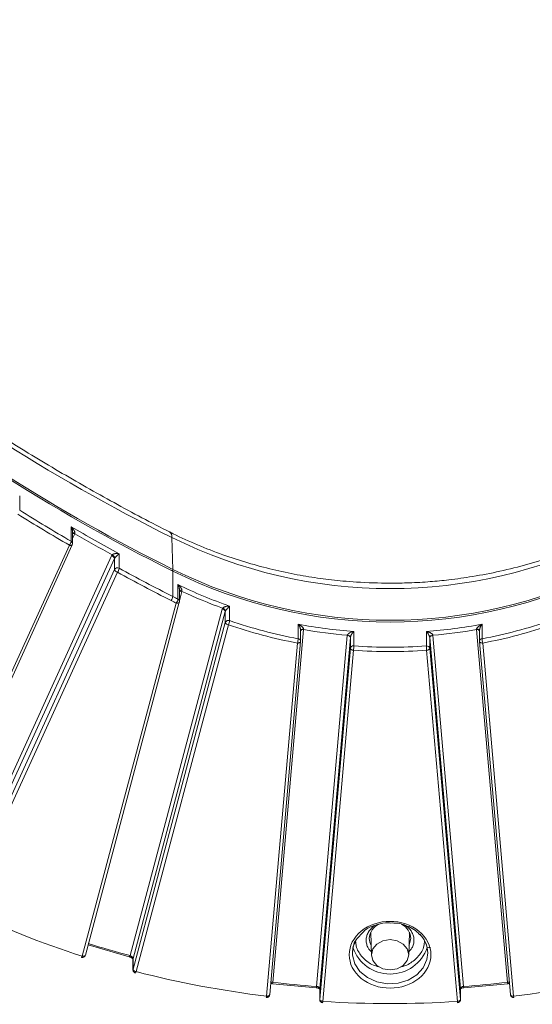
# Model space of a CAD drawing. Header units: millimetres. Extents: x 0 to 420, y 0 to 297.
# Tile 59 of 91: x 316 to 336, y 90 to 129. Entities that reach past the tile are written whole.
import ezdxf

# ---------------------------------------------------------------- set-up
doc = ezdxf.new("R2010")
doc.units = ezdxf.units.MM

msp = doc.modelspace()

# ---------------------------------------------------------------- linework, layer by layer
at = {"color": 7, "linetype": 'Continuous', "lineweight": 15}
for p, q in [((315.8473535, 109.45068646), (315.8473535, 110.02797534)), ((317.89665049, 108.79528768), (317.89665049, 108.2179988)), ((317.94917732, 108.13483694), (317.94917732, 108.5946749)), ((321.93800511, 107.10230193), (321.8957529, 108.37082046)), ((317.82417899, 108.06267583), (311.66866074, 94.58683694)), ((311.7823624, 94.60705952), (317.93787538, 108.08290271)), ((313.40047738, 94.28237373), (319.50021822, 107.63610417)), ((319.80385071, 107.14453146), (319.80385071, 107.72182034)), ((319.61733641, 107.52827553), (313.50211187, 94.14064239)), ((319.61733641, 107.52827553), (319.61733641, 107.09530672)), ((319.61733641, 107.09530672), (313.50211187, 93.70767358)), ((313.61923006, 93.59984494), (319.7344546, 106.98747808)), ((321.93929981, 107.03184004), (321.93929981, 106.02158665)), ((322.14006237, 106.49869134), (322.14006237, 105.92140246)), ((322.20064847, 105.83392909), (322.20064847, 106.28647234)), ((322.07564487, 105.76177228), (318.33884996, 91.73540268)), ((318.45963492, 91.77538464), (322.19643642, 105.80175101)), ((324.19742917, 105.06630235), (324.19742917, 105.64359123)), ((320.23826618, 91.75957546), (323.9044335, 105.52082342)), ((324.02657639, 105.42696604), (320.35536329, 91.64678251)), ((324.02657639, 105.42696604), (324.02657639, 104.99399723)), ((324.02657639, 104.99399723), (320.35536329, 91.2138137)), ((320.47750749, 91.1199574), (324.14872059, 104.90014092)), ((326.92247449, 104.92414388), (326.92247449, 104.346855)), ((334.23434882, 104.34685231), (334.23434882, 104.92414119)), ((327.14130883, 104.7079651), (325.91386616, 90.69461499)), ((327.01956898, 104.24736125), (327.01956898, 104.68397312)), ((327.65419778, 90.53317062), (328.87575175, 104.47933586)), ((328.87575175, 104.47933586), (328.87625883, 104.48429265)), ((329.13612708, 104.06131258), (329.13612708, 104.63860146)), ((332.02070085, 104.63860253), (332.02070085, 104.06131365)), ((332.28056449, 104.48429211), (332.28107091, 104.47933694)), ((332.28107091, 104.47933694), (333.50263014, 90.53316954)), ((335.24295518, 90.69461499), (334.01551514, 104.70796725)), ((334.13725566, 104.68397796), (334.13725566, 104.24736179)), ((326.89457064, 104.17520014), (325.66578323, 90.14646991)), ((325.79030477, 90.20772433), (327.01909219, 104.23645456)), ((327.01925024, 104.24008041), (327.01909219, 104.23645456)), ((329.00043661, 104.39989176), (327.77866533, 90.4512949)), ((329.00043661, 104.39989176), (329.00043661, 103.96692295)), ((332.15639329, 103.96692349), (332.15639329, 104.3998923)), ((333.37815865, 90.4512949), (332.15639329, 104.3998923)), ((334.13757703, 104.24007879), (334.13725566, 104.24736179)), ((334.13773508, 104.23645294), (334.13757703, 104.24007879)), ((334.13773508, 104.23645294), (335.36652052, 90.20772325)), ((335.4910447, 90.14646884), (334.26225465, 104.17520337)), ((329.00043661, 103.96692295), (327.77866533, 90.01832609)), ((327.90334493, 89.93888629), (329.12511621, 103.88748315)), ((332.0317104, 103.88748315), (333.25347641, 89.93888629)), ((333.37815865, 90.01832609), (332.15639329, 103.96692349)), ((329.25754029, 92.41757189), (329.51234038, 92.69245704)), ((329.79717537, 92.65707294), (329.81295936, 92.62227115)), ((329.81097846, 92.68781137), (329.83854909, 91.77622273)), ((331.31827489, 91.77622488), (331.34585078, 92.68781137)), ((331.34386856, 92.62227008), (331.35965387, 92.65707294)), ((318.56816043, 92.18274185), (320.20835245, 91.71083999)), ((320.35251048, 91.62508624), (320.35251048, 91.19211743)), ((320.35536329, 91.2138137), (320.35536329, 91.64678251)), ((325.90048322, 90.64287586), (327.64581583, 90.48098519)), ((327.77834659, 90.44401406), (327.77834659, 90.01104525)), ((327.77866533, 90.01832609), (327.77866533, 90.4512949)), ((333.37815865, 90.4512949), (333.37815865, 90.01832609)), ((333.37848002, 90.0110431), (333.37848002, 90.44401191)), ((333.51100946, 90.48098196), (335.25634207, 90.64287263)), ((327.77834659, 90.01104525), (327.77866533, 90.01832609)), ((333.37815865, 90.01832609), (333.37848002, 90.0110431))]:
    msp.add_line(p, q, dxfattribs=at)
at = {"color": 8, "linetype": 'Continuous', "lineweight": 15}
for p, q in [((318.03519114, 108.51778743), (317.94917469, 108.32948352)), ((322.3023712, 106.22974097), (322.20064583, 105.84791612)), ((329.99740714, 92.96730177), (329.90666366, 92.9169435)), ((327.77834659, 90.44401406), (327.77866533, 90.4512949)), ((333.37848002, 90.44401191), (333.37815865, 90.4512949))]:
    msp.add_line(p, q, dxfattribs=at)
at = {"color": 8, "linetype": 'Continuous', "lineweight": 15, "flags": 128}
for points in [[(317.93791357, 108.08298551), (317.93238048, 108.07427062), (317.92155928, 108.06508824), (317.90699359, 108.05859103), (317.88924318, 108.0550252), (317.86899689, 108.05451867), (317.84702653, 108.05710366), (317.82417899, 108.06267583)], [(321.93929981, 107.03184004), (321.93803541, 107.04424853), (321.9342817, 107.05285643), (321.92818753, 107.05731648), (321.91998602, 107.05747064), (321.90999458, 107.05330286), (321.89859122, 107.04497989), (321.89712925, 107.04369999)], [(322.07564487, 105.76177228), (322.09947627, 105.7589221), (322.12239231, 105.75895907), (322.14350788, 105.76187893), (322.16201298, 105.76756664), (322.17720692, 105.77579856), (322.18849305, 105.78627256), (322.19544333, 105.79857466), (322.1964272, 105.80171338)], [(327.01909219, 104.23645456), (327.01685314, 104.22614477), (327.00976062, 104.21302102), (326.9982374, 104.20121776), (326.98273, 104.19118982), (326.96383899, 104.18332001), (326.94228351, 104.17790725), (326.91889201, 104.17516765), (326.89457064, 104.17520014)], [(334.26225465, 104.17520337), (334.23793262, 104.17516604), (334.2145431, 104.17790725), (334.19298433, 104.18332163), (334.17409529, 104.1911866), (334.15858657, 104.20121776), (334.14706599, 104.21302102), (334.13997215, 104.22614155), (334.13773508, 104.23645294)], [(331.40341416, 92.44026775), (331.3406114, 92.18280013), (331.32996537, 92.16274178)], [(318.45963492, 91.77538464), (318.45864184, 91.77220828), (318.45169288, 91.75990726), (318.44040542, 91.74943218), (318.42521675, 91.74119596), (318.40670639, 91.73551255), (318.38559081, 91.7325927), (318.3626761, 91.7325568), (318.33884996, 91.73540268)], [(320.35251048, 91.62508624), (320.35256053, 91.62806956), (320.35536329, 91.64678251)], [(332.07841306, 91.86330258), (332.04413186, 91.60295166), (331.89493202, 91.27631388), (331.63907299, 90.99723173), (331.29728707, 90.78831239), (330.89725948, 90.66648355), (330.47140246, 90.64161469), (330.05421846, 90.71571475), (329.67949478, 90.88279236), (329.37760218, 91.12929999), (329.17298581, 91.43527717), (329.08223706, 91.77592493), (329.07841223, 91.86330365)], [(320.35250521, 91.19188083), (320.35300307, 91.20121795), (320.35536329, 91.2138137)], [(325.79030477, 90.20772433), (325.78807099, 90.19741024), (325.7809732, 90.18429079), (325.76944999, 90.17248753), (325.75394258, 90.1624596), (325.73505157, 90.15458979), (325.71349609, 90.14917702), (325.69010459, 90.14643742), (325.66578323, 90.14646991)], [(335.4910447, 90.14646884), (335.46671806, 90.14643635), (335.4433292, 90.14917809), (335.42177504, 90.15458763), (335.40288139, 90.16245745), (335.38737135, 90.17248753), (335.37585209, 90.18429187), (335.36875693, 90.19741132), (335.36652052, 90.20772325)]]:
    msp.add_lwpolyline(points, dxfattribs=at)
at = {"color": 7, "linetype": 'Continuous', "lineweight": 15, "flags": 128}
for points in [[(327.14013399, 104.72414845), (327.11619853, 104.72426809), (327.09330226, 104.72225122), (327.0723039, 104.71817525), (327.0539832, 104.71219931), (327.03903424, 104.70454165), (327.0280181, 104.69548399), (327.02133783, 104.68537685), (327.01956898, 104.67924049)], [(329.00043661, 104.39989176), (328.99803819, 104.41411024), (328.9909404, 104.42806209), (328.97942246, 104.44120968), (328.96391637, 104.45304976), (328.94501878, 104.46312748), (328.9234633, 104.47105681), (328.90007706, 104.47652377), (328.87575175, 104.47933586)], [(329.00068949, 104.40236961), (328.99829766, 104.41663649), (328.99121436, 104.43072923), (328.97971749, 104.44410911), (328.96424564, 104.45625247), (328.94538756, 104.4667066), (328.92387423, 104.47506612), (328.90053278, 104.48099982), (328.87625883, 104.48429265)], [(332.28056449, 104.48429211), (332.25629251, 104.4809966), (332.23294777, 104.47506451), (332.21143839, 104.46670391), (332.19258097, 104.45625462), (332.17710978, 104.44410534), (332.1656083, 104.43072815), (332.15853027, 104.41663541), (332.15613975, 104.40236961)], [(332.15639329, 104.3998923), (332.15878841, 104.41411024), (332.16588226, 104.42806102), (332.17740283, 104.4412129), (332.19291156, 104.45304868), (332.21180586, 104.46312372), (332.23335936, 104.47105574), (332.25674889, 104.47652538), (332.28107091, 104.47933694)], [(334.13725566, 104.67924103), (334.13548549, 104.68537846), (334.12880785, 104.69548775), (334.11778842, 104.70454273), (334.10284275, 104.71219877), (334.08452205, 104.71817902), (334.06352633, 104.72225068), (334.0406294, 104.72426702), (334.0166913, 104.72415168)], [(329.12511621, 103.88748315), (329.10078958, 103.89028986), (329.07740334, 103.89576112), (329.05584787, 103.90369046), (329.03695027, 103.91376818), (329.02144418, 103.92560826), (329.00992624, 103.93875584), (329.00282845, 103.9527077), (329.00043661, 103.96692295)], [(332.15639329, 103.96692349), (332.15399816, 103.95270554), (332.14689839, 103.93875853), (332.13537847, 103.92560718), (332.11987436, 103.91376657), (332.10098006, 103.90369153), (332.07942129, 103.89576381), (332.05603242, 103.8902904), (332.0317104, 103.88748315)], [(329.07841223, 91.86330365), (329.11269343, 92.12365457), (329.23736381, 92.41202329)], [(330.05508906, 92.21845922), (329.89466103, 92.02240235), (329.83832123, 91.79114469), (329.89465708, 91.55988381), (330.05508774, 91.36383124), (330.29519439, 91.23282875), (330.57841462, 91.18682823), (330.86163091, 91.23283198), (331.10173755, 91.36382801), (331.26216558, 91.55988489), (331.31850538, 91.79114254), (331.26216821, 92.02240235), (331.1017336, 92.2184603), (330.86163091, 92.34945741), (330.57841199, 92.395459), (330.2951957, 92.34945525), (330.05508906, 92.21845922)], [(318.30086248, 91.68847522), (318.30101789, 91.68842581), (318.30667347, 91.68932022), (318.31356712, 91.69475274), (318.32143804, 91.70451467), (318.32997278, 91.71824247), (318.33884996, 91.73540268)], [(320.47750749, 91.1199574), (320.47018184, 91.10235194), (320.46313542, 91.08819611), (320.45664744, 91.07803196), (320.45095498, 91.0722553), (320.44637941, 91.0710598)], [(327.90334493, 89.93888629), (327.87902356, 89.94168871), (327.85563206, 89.94716426), (327.83407658, 89.9550936), (327.81518557, 89.9651681), (327.79967817, 89.9770071), (327.78815496, 89.99015899), (327.78106243, 90.00410654), (327.77866533, 90.01832609)], [(333.37815865, 90.01832609), (333.37576418, 90.00410869), (333.36867034, 89.99015791), (333.35714976, 89.97700603), (333.34163972, 89.96516917), (333.32274608, 89.95509467), (333.30119191, 89.94716211), (333.27780305, 89.94168871), (333.25347641, 89.93888629)]]:
    msp.add_lwpolyline(points, dxfattribs=at)
at = {"color": 7, "linetype": 'Continuous', "lineweight": 15}
for centre, radius, start, end in [((354.08415171, 173.25724888), 72.43163404, 217.9186816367, 243.6152363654), ((354.09340589, 171.84914424), 72.35447091, 217.9186801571, 243.615237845), ((354.32434067, 172.28658801), 72.78644024, 219.6013625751, 243.5798522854), ((357.40773048, 176.22347055), 78.65029961, 238.1012496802, 239.8434746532), ((358.07197936, 177.9427323), 79.97140831, 239.8430011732, 241.4110429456), ((317.98824551, 108.42299368), 0.1367547, 67.82272025, 106.601273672), ((330.57841462, 125.89770202), 19.55965725, 243.646592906, 296.353407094), ((317.611714, 108.25637757), 0.28750954, 317.644950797, 352.328863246), ((317.83513207, 108.11187989), 0.12266108, 50.854198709, 59.898609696), ((319.4723156, 107.48827936), 0.15043514, 15.418646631, 79.310913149), ((319.44865583, 107.50918527), 0.18633465, 12.466913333, 65.224118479), ((319.70549148, 107.48769263), 0.09704786, 140.509373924, 155.280638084), ((319.73532663, 107.02620459), 0.13673623, 59.924511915, 149.644208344), ((319.76236104, 107.13530703), 0.15043991, 195.419780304, 259.309779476), ((319.50508215, 107.1826878), 0.30119521, 319.600223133, 352.722037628), ((358.69246543, 178.50519209), 81.26911001, 241.4114392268, 243.1124904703), ((330.57841612, 124.54385187), 19.46443851, 243.64653539, 296.35343965), ((330.57841437, 124.4707932), 19.46153611, 243.646561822, 296.353420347), ((330.07161423, 122.67940997), 18.02013236, 243.886581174, 250.975100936), ((321.62359569, 106.05950536), 0.31797314, 321.765059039, 353.151105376), ((329.78039033, 121.48336926), 17.33636127, 243.109194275, 243.850735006), ((322.26013054, 106.15730953), 0.12107719, 70.69356418, 119.423633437), ((321.81637763, 105.95921022), 0.32588532, 322.709897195, 353.337795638), ((322.08523188, 105.80905247), 0.12501561, 50.925276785, 63.986101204), ((323.89948418, 105.38797749), 0.13293809, 17.054635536, 87.866369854), ((323.88186088, 105.40556844), 0.15733156, 14.79935987, 76.260006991), ((324.11322429, 105.40370843), 0.08971497, 152.051077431, 164.975094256), ((324.1477811, 104.9456077), 0.1305072, 67.640050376, 158.236238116), ((324.15367238, 105.03299229), 0.13294362, 197.056843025, 267.865393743), ((323.76385535, 105.10318031), 0.43513934, 332.185677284, 355.138363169), ((330.42216304, 123.12313953), 19.09965133, 250.979390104, 259.441863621), ((330.5586139, 124.38973946), 19.80229585, 259.419190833, 265.880641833), ((330.59817168, 124.3902668), 19.8028238, 274.11937102, 280.580634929), ((330.73449206, 123.12380457), 19.10033857, 280.558265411, 289.02043922), ((326.15950253, 104.38278667), 0.76381758, 344.230082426, 357.303684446), ((326.89892077, 104.21410172), 0.13482659, 51.441944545, 79.939008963), ((326.9268501, 104.2458899), 0.0925826, 356.402368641, 52.696035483), ((329.07288343, 104.39374992), 0.0727067, 173.191323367, 175.154208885), ((329.11767376, 103.94311407), 0.11963031, 81.126534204, 168.520317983), ((327.19702338, 104.09687763), 1.93942981, 353.801862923, 358.949257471), ((330.57840651, 124.04845253), 20.03911009, 265.872669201, 274.127373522), ((332.0327918, 103.91984097), 0.14198842, 52.056476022, 94.88490658), ((333.96034193, 104.09689683), 1.93996745, 181.050986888, 186.196983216), ((332.00902842, 104.38606194), 0.14801244, 5.36156749, 6.325559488), ((334.99760943, 104.38284652), 0.76410885, 182.699981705, 195.768161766), ((332.06173505, 103.95657594), 0.09522213, 6.238506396, 52.199312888), ((330.41952747, 92.40572704), 0.66704209, 114.546229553, 176.978876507), ((330.75725972, 92.41759788), 0.64655199, 2.009357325, 64.248059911), ((330.9802854, 91.84414358), 1.09829478, 0.999536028, 44.390791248), ((330.57841114, 92.58544613), 1.56057584, 198.906170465, 341.093871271), ((320.48246122, 91.25281128), 0.1329462, 197.057635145, 267.864601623), ((325.53857285, 90.15500508), 0.12749639, 331.686063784, 356.161499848), ((335.60050042, 90.14988986), 0.10950917, 181.790190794, 210.366347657), ((327.71554437, 89.94100956), 0.18781256, 343.068415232, 359.352243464), ((333.47453321, 89.94615998), 0.22117643, 181.88458928, 195.699651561)]:
    msp.add_arc(centre, radius, start, end, dxfattribs=at)
at = {"color": 8, "linetype": 'Continuous', "lineweight": 15}
for centre, radius, start, end in [((317.98772045, 108.39167509), 0.13475083, 69.372863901, 106.620580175), ((321.66326718, 108.40447374), 0.23490882, 351.763407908, 53.685024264), ((317.85561799, 108.13274366), 0.0935871, 1.428520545, 52.517509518), ((322.26854224, 106.10021012), 0.13387547, 75.36326449, 120.472945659), ((322.10811245, 105.83235692), 0.09255244, 1.121813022, 52.828112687), ((327.11622929, 104.59515453), 0.11556474, 77.466099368, 146.762488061), ((334.04059333, 104.59514898), 0.11557196, 33.238773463, 102.532416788), ((334.24548474, 104.23886268), 0.10856228, 95.887541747, 175.509841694), ((330.33132166, 92.44471618), 0.57792192, 180.380036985, 209.203606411), ((320.16172963, 91.77478853), 0.07803384, 304.978260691, 348.75791995), ((325.77758592, 90.70363491), 0.13657842, 333.446336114, 356.213310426), ((327.44640466, 90.54112482), 0.20794531, 343.092302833, 357.807821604), ((333.70985582, 90.54103075), 0.20737473, 182.172500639, 196.928142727), ((335.37904947, 90.70360484), 0.13639089, 183.779245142, 206.579421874)]:
    msp.add_arc(centre, radius, start, end, dxfattribs=at)
at = {"color": 7, "linetype": 'Continuous', "lineweight": 15}
for points, knots in [([(321.80279407, 108.59547552), (321.76769122, 108.61263983), (320.97077268, 109.00231066), (319.45409296, 109.82435872), (317.25801601, 111.06652773), (315.1153796, 112.38070455), (313.02277607, 113.75626782), (310.98545386, 115.19425183), (309.00614115, 116.69241389), (307.08804904, 118.24933823), (305.23415186, 119.86327765), (303.44708574, 121.53239018), (301.73034219, 123.25521835), (300.08365488, 125.0284853), (298.52028844, 126.85547994), (297.45373885, 128.16174917), (296.93340492, 128.87003393), (296.88181167, 128.94026327)], [0, 0, 0, 0, 0.0034469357, 0.0782536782, 0.1533089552, 0.2285916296, 0.304085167, 0.379775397, 0.4556516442, 0.5317054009, 0.6079303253, 0.6843218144, 0.7608772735, 0.8375951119, 0.9144756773, 0.9915199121, 1, 1, 1, 1]), ([(317.94129481, 108.53698355), (317.9428574, 108.54252406), (317.94621929, 108.55444438), (317.94866569, 108.57427239), (317.94951322, 108.59666138), (317.94828379, 108.62157311), (317.9449114, 108.64876565), (317.93779246, 108.68501844), (317.92362269, 108.73603313), (317.90671346, 108.77318032), (317.89665022, 108.79528784)], [0, 0, 0, 0, 0.0584468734, 0.125747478, 0.2029741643, 0.2908365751, 0.3898158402, 0.5002478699, 0.7025810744, 1, 1, 1, 1]), ([(317.89665022, 108.79528784), (317.90796413, 108.78427537), (317.92891613, 108.7638816), (317.95547918, 108.73338642), (317.97613296, 108.70714582), (317.99673423, 108.67794119), (318.01611214, 108.64520179), (318.03177504, 108.60861414), (318.04069487, 108.57690223), (318.04012461, 108.5580658), (318.03986929, 108.54963201)], [0, 0, 0, 0, 0.1607166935, 0.2976281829, 0.4107520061, 0.5001196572, 0.6613949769, 0.7972619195, 0.9092264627, 1, 1, 1, 1]), ([(330.57841067, 106.55320129), (330.13181313, 106.56118129), (329.5038482, 106.57240204), (328.57973846, 106.647338), (327.79309843, 106.7372515), (326.86357626, 106.88740735), (325.89979753, 107.0909677), (324.90836603, 107.35491284), (323.9076889, 107.67877536), (322.91642244, 108.06921524), (322.21158677, 108.37791277), (321.8527487, 108.57148286), (321.80519512, 108.59713496)], [0, 0, 0, 0, 0.1445967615, 0.2033188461, 0.3007377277, 0.4018617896, 0.5102940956, 0.6234029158, 0.7401341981, 0.859658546, 0.9814018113, 1, 1, 1, 1]), ([(339.35314943, 108.59497382), (339.33779563, 108.58657039), (338.98828318, 108.39527552), (338.26110161, 108.07759047), (337.17933322, 107.65143507), (336.07050153, 107.30112752), (334.9647942, 107.0214733), (333.9113309, 106.81888036), (332.98661414, 106.68972853), (332.14465209, 106.6085965), (331.36661785, 106.56173987), (330.83228807, 106.55595152), (330.57841067, 106.55320129)], [0, 0, 0, 0, 0.0060333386, 0.1373423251, 0.2677767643, 0.3967781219, 0.5230800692, 0.6431537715, 0.747448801, 0.8269435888, 0.9177752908, 1, 1, 1, 1]), ([(317.93724318, 108.08353505), (317.94336797, 108.09756333), (317.95071629, 108.11439402), (317.94835823, 108.13201851), (317.9479656, 108.13495308)], [0, 0, 0, 0, 0.8334947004, 1, 1, 1, 1]), ([(319.5267427, 107.67836803), (319.52957686, 107.68146222), (319.53541094, 107.6878316), (319.5473819, 107.69648658), (319.56154863, 107.70445963), (319.57806882, 107.71159846), (319.60130769, 107.71930569), (319.63282446, 107.72621202), (319.67692756, 107.73138624), (319.73670822, 107.73181538), (319.77871649, 107.72556271), (319.80384961, 107.72182179)], [0, 0, 0, 0, 0.0422002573, 0.0868689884, 0.1357358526, 0.1901298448, 0.251017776, 0.3637466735, 0.5007406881, 0.7012981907, 1, 1, 1, 1]), ([(319.80384961, 107.72182179), (319.79756274, 107.71647461), (319.7859263, 107.70657744), (319.76772083, 107.69029992), (319.75180774, 107.67541963), (319.73360453, 107.65795522), (319.71233476, 107.63748038), (319.68762916, 107.61261339), (319.66569722, 107.58950961), (319.65211972, 107.57430151), (319.64606624, 107.56752104)], [0, 0, 0, 0, 0.1610099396, 0.2980150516, 0.4110347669, 0.5001075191, 0.663770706, 0.8000087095, 0.9108346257, 1, 1, 1, 1]), ([(319.64606624, 107.56752104), (319.64327562, 107.56433563), (319.63780146, 107.55808704), (319.63296807, 107.55226199), (319.63059864, 107.54940643)], [0, 0, 0, 0, 0.5097796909, 1, 1, 1, 1]), ([(322.19779091, 106.25252741), (322.19875534, 106.25939123), (322.20085417, 106.27432847), (322.20073898, 106.29856091), (322.19841362, 106.32584082), (322.19328598, 106.35596006), (322.18403741, 106.39333915), (322.16775386, 106.44306449), (322.15038605, 106.47795329), (322.14006244, 106.49869158)], [0, 0, 0, 0, 0.0724808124, 0.15773493, 0.2569613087, 0.3709187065, 0.5001065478, 0.7028578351, 1, 1, 1, 1]), ([(322.14006244, 106.49869158), (322.15502603, 106.48568436), (322.18194357, 106.46228607), (322.21478554, 106.42764111), (322.24249658, 106.39482497), (322.26566025, 106.36215558), (322.28425, 106.32833346), (322.29649781, 106.29847687), (322.29902357, 106.2799292), (322.30016056, 106.27157983)], [0, 0, 0, 0, 0.2086712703, 0.3753723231, 0.5001430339, 0.6591922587, 0.7946098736, 0.907542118, 1, 1, 1, 1]), ([(322.20040744, 106.29819072), (322.20063304, 106.29087029), (322.20106841, 106.27674348), (322.19979751, 106.26599239), (322.19918518, 106.26081245)], [0, 0, 0, 0, 0.518194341, 1, 1, 1, 1]), ([(322.19410385, 105.80236722), (322.1972405, 105.8099135), (322.20154385, 105.82026667), (322.19988616, 105.83110644), (322.19943675, 105.83404523)], [0, 0, 0, 0, 0.7288872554, 1, 1, 1, 1]), ([(323.91922772, 105.5583985), (323.92132764, 105.5618799), (323.92564413, 105.56903608), (323.93576749, 105.57937967), (323.94838448, 105.5893656), (323.96369569, 105.5988734), (323.98589117, 105.60995204), (324.01697147, 105.62149117), (324.06174093, 105.63326181), (324.12414583, 105.64281675), (324.16999805, 105.64330038), (324.19743063, 105.64358973)], [0, 0, 0, 0, 0.0423691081, 0.0870917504, 0.1359317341, 0.1902453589, 0.2510171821, 0.3637292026, 0.5007249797, 0.7012925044, 1, 1, 1, 1]), ([(324.19743063, 105.64358973), (324.18930944, 105.63599556), (324.17469076, 105.62232557), (324.15341377, 105.60034421), (324.1315323, 105.57638493), (324.10796578, 105.54952355), (324.08273262, 105.51855084), (324.06716931, 105.49706964), (324.0603325, 105.48763316)], [0, 0, 0, 0, 0.2084468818, 0.37521794, 0.5003513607, 0.7045738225, 0.8702222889, 1, 1, 1, 1]), ([(324.0603325, 105.48763316), (324.05510302, 105.480065), (324.04527782, 105.46584586), (324.03757655, 105.45215631), (324.03397428, 105.44575304)], [0, 0, 0, 0, 0.5322513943, 1, 1, 1, 1]), ([(327.01925085, 104.67458853), (327.01942438, 104.67914916), (327.01978973, 104.68875134), (327.01844282, 104.70459074), (327.01574864, 104.72194867), (327.0115001, 104.74081798), (327.00517409, 104.76296612), (326.99620704, 104.78873733), (326.98148686, 104.82401313), (326.95774065, 104.87212572), (326.93565294, 104.90470692), (326.92247724, 104.92414215)], [0, 0, 0, 0, 0.0456744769, 0.0961652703, 0.1526049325, 0.215807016, 0.2863514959, 0.3849956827, 0.5005880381, 0.7020924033, 1, 1, 1, 1]), ([(326.92247724, 104.92414215), (326.93688843, 104.91682402), (326.96355204, 104.903284), (326.99916951, 104.8814712), (327.02783237, 104.86203732), (327.053206, 104.84291582), (327.07582497, 104.82352886), (327.09938206, 104.80029213), (327.119512, 104.77539526), (327.13541709, 104.74868867), (327.13866132, 104.73180364), (327.14013197, 104.72414943)], [0, 0, 0, 0, 0.16114995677, 0.29815992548, 0.41105556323, 0.4998704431, 0.60736315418, 0.69987636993, 0.81958272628, 0.9182143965, 1, 1, 1, 1]), ([(334.01669349, 104.72414943), (334.01727886, 104.72839535), (334.01851046, 104.73732865), (334.02400306, 104.75146981), (334.03210452, 104.76660317), (334.04317645, 104.78266012), (334.05848243, 104.80110638), (334.07925195, 104.82201389), (334.11179838, 104.84995563), (334.16337659, 104.88663739), (334.2078314, 104.91012941), (334.23434822, 104.92414215)], [0, 0, 0, 0, 0.045747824, 0.096252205, 0.15267374, 0.215842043, 0.2863446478, 0.3849787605, 0.500573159, 0.7020972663, 1, 1, 1, 1]), ([(334.23434822, 104.92414215), (334.22737929, 104.91417657), (334.2144795, 104.89572986), (334.19764742, 104.86727747), (334.18447829, 104.84245167), (334.17711413, 104.82661693), (334.17386777, 104.81963647)], [0, 0, 0, 0, 0.3218704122, 0.5957955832, 0.8218136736, 1, 1, 1, 1]), ([(327.01776325, 104.7083687), (327.01863914, 104.70357781), (327.02036242, 104.694152), (327.02113196, 104.68853975), (327.02151037, 104.68578006)], [0, 0, 0, 0, 0.5082739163, 1, 1, 1, 1]), ([(328.8762608, 104.48429106), (328.87698338, 104.48813504), (328.87846867, 104.49603653), (328.88475935, 104.50848867), (328.89387502, 104.52126641), (328.90608122, 104.53430914), (328.92495293, 104.55066332), (328.95309031, 104.56980962), (328.99578278, 104.59281572), (329.05811079, 104.618394), (329.1069221, 104.63103822), (329.13612505, 104.63860304)], [0, 0, 0, 0, 0.0423691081, 0.0870917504, 0.1359317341, 0.1902453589, 0.2510171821, 0.3637292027, 0.5007249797, 0.7012925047, 1, 1, 1, 1]), ([(329.03672688, 104.49792167), (329.03189731, 104.48863543), (329.02300389, 104.47153524), (329.01194042, 104.44538258), (329.00395216, 104.42168784), (329.00173205, 104.40854888), (329.00068801, 104.40237014)], [0, 0, 0, 0, 0.3137553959, 0.5777667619, 0.8014402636, 1, 1, 1, 1]), ([(329.13612505, 104.63860304), (329.12931403, 104.63094101), (329.11700727, 104.61709656), (329.10034927, 104.59603125), (329.08136105, 104.57025618), (329.06020904, 104.53953579), (329.04392815, 104.51068346), (329.03672688, 104.49792167)], [0, 0, 0, 0, 0.20676379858, 0.37359939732, 0.50051795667, 0.77907195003, 1, 1, 1, 1]), ([(332.02070041, 104.63860304), (332.03648634, 104.63481028), (332.06565878, 104.62780125), (332.1059389, 104.61444112), (332.13896555, 104.60172343), (332.17170433, 104.58713187), (332.20371609, 104.56979765), (332.23522662, 104.54840757), (332.25877725, 104.52684261), (332.27547492, 104.50495304), (332.27894244, 104.49087651), (332.28056466, 104.48429106)], [0, 0, 0, 0, 0.1617996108, 0.2990061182, 0.4116527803, 0.4997861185, 0.6367814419, 0.7495801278, 0.8471002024, 0.928468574, 1, 1, 1, 1]), ([(332.15613745, 104.40237014), (332.15554325, 104.40630264), (332.15432011, 104.41439769), (332.15050149, 104.42847687), (332.14527246, 104.44382654), (332.13851024, 104.46048278), (332.12831732, 104.4825825), (332.11354948, 104.5105684), (332.09135766, 104.54710746), (332.06011514, 104.59317335), (332.03545494, 104.62159687), (332.02070041, 104.63860304)], [0, 0, 0, 0, 0.0422001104, 0.0868689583, 0.1357347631, 0.1901271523, 0.2510147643, 0.3637374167, 0.5007381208, 0.7012848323, 1, 1, 1, 1]), ([(334.13533995, 104.68571984), (334.13571212, 104.68849295), (334.13646911, 104.69413347), (334.13818946, 104.70357139), (334.13906402, 104.70836924)], [0, 0, 0, 0, 0.4916403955, 1, 1, 1, 1]), ([(334.17386777, 104.81963647), (334.16986373, 104.81045849), (334.16242431, 104.79340601), (334.15183914, 104.7639647), (334.14320702, 104.73352356), (334.13731106, 104.70183676), (334.13749259, 104.6830682), (334.13757461, 104.67458853)], [0, 0, 0, 0, 0.2152236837, 0.3998813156, 0.6402158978, 0.8374489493, 1, 1, 1, 1]), ([(331.72746125, 90.85289927), (332.36163837, 91.37073078), (332.36163837, 92.21155779), (331.09328412, 93.2472208), (330.06354134, 93.2472208), (329.42936421, 92.72938929)], [0, 0, 0, 0, 0.5, 0.5, 1, 1, 1, 1]), ([(329.42936421, 92.72938929), (329.12462622, 92.48055829), (328.95341273, 92.14304447), (328.95341273, 91.4392441), (329.12462622, 91.10173028), (329.7341022, 90.60406827), (330.14744813, 90.46426546), (331.00937733, 90.46426546), (331.42272326, 90.60406827), (331.72746125, 90.85289927)], [0, 0, 0, 0, 0.25, 0.25, 0.5, 0.5, 0.75, 0.75, 1, 1, 1, 1]), ([(329.51234038, 92.69245704), (329.52947776, 92.71198968), (329.63747596, 92.83508266), (329.95588164, 92.96655611), (330.31791547, 93.06848149), (330.53808801, 93.05632348), (330.60661613, 93.05253933)], [0, 0, 0, 0, 0.073549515, 0.4635024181, 0.8330165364, 1, 1, 1, 1]), ([(330.60661613, 93.05253933), (330.68325657, 93.05350338), (330.93234886, 93.05663668), (331.27242068, 92.94113372), (331.5671527, 92.78267232), (331.67976962, 92.66885813), (331.72453626, 92.62361556)], [0, 0, 0, 0, 0.1771909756, 0.5758957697, 0.8314132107, 1, 1, 1, 1]), ([(329.07841223, 91.86330365), (329.08839493, 91.95519453), (329.10755412, 92.13155513), (329.16941765, 92.32602979), (329.24701473, 92.4066379), (329.25754029, 92.41757189)], [0, 0, 0, 0, 0.4846144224, 0.9300911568, 1, 1, 1, 1]), ([(331.72453626, 92.62361556), (331.75997352, 92.59254993), (331.88968094, 92.47884351), (332.03555215, 92.21872798), (332.06363816, 91.98582388), (332.07841306, 91.86330258)], [0, 0, 0, 0, 0.1512187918, 0.5534910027, 1, 1, 1, 1]), ([(318.30124707, 91.68847522), (318.31408421, 91.68563706), (318.34121148, 91.67963951), (318.38463836, 91.68840677), (318.42375077, 91.71243003), (318.45052412, 91.74393781), (318.45555371, 91.76772538), (318.45730368, 91.77600192)], [0, 0, 0, 0, 0.1948246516, 0.4117009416, 0.6399003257, 0.8747086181, 1, 1, 1, 1]), ([(320.20632413, 91.71088647), (320.22022333, 91.70664309), (320.24700282, 91.6984674), (320.28222665, 91.68161176), (320.3101972, 91.66462757), (320.33032827, 91.64871673), (320.34310946, 91.63565274), (320.35235645, 91.6229487), (320.3525328, 91.62076617), (320.35264482, 91.61937978)], [0, 0, 0, 0, 0.1640107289, 0.3159981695, 0.4556484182, 0.5839191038, 0.7020128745, 0.8107122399, 1, 1, 1, 1]), ([(320.3553643, 91.64678123), (320.35536431, 91.66572905), (320.3425588, 91.68892252), (320.29923794, 91.73042476), (320.26878322, 91.74877012), (320.23826559, 91.7595737)], [0, 0, 0, 0, 0.5, 0.5, 1, 1, 1, 1]), ([(320.35371693, 91.19200559), (320.35414797, 91.18056332), (320.35501735, 91.15748476), (320.36724936, 91.13102153), (320.37742725, 91.1174189), (320.38068828, 91.11306057)], [0, 0, 0, 0, 0.40057515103, 0.80794257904, 1, 1, 1, 1]), ([(320.38068828, 91.11306057), (320.39208977, 91.10212781), (320.4093315, 91.0855949), (320.43364501, 91.07362938), (320.444221, 91.07230453), (320.44677454, 91.07198464)], [0, 0, 0, 0, 0.59691538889, 0.9026764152, 1, 1, 1, 1]), ([(325.82844636, 90.64313061), (325.82979321, 90.64328568), (325.83819542, 90.64425312), (325.86191451, 90.64556042), (325.88658768, 90.64361365), (325.8996416, 90.64258366)], [0, 0, 0, 0, 0.0824841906, 0.5145667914, 1, 1, 1, 1]), ([(327.64529426, 90.48064891), (327.65926371, 90.47912084), (327.68606855, 90.47618875), (327.7201916, 90.46696558), (327.74599668, 90.45699979), (327.76679501, 90.44563012), (327.77197119, 90.44017084), (327.77486553, 90.43711821)], [0, 0, 0, 0, 0.2219681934, 0.4259168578, 0.6124354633, 0.7832877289, 1, 1, 1, 1]), ([(327.77866566, 90.45129287), (327.77866566, 90.47019464), (327.76515054, 90.48997876), (327.71917458, 90.52007995), (327.68677376, 90.53042756), (327.65419743, 90.53317018)], [0, 0, 0, 0, 0.5, 0.5, 1, 1, 1, 1]), ([(333.50262803, 90.53317018), (333.47004624, 90.5304271), (333.43757219, 90.52004716), (333.39162858, 90.48992963), (333.3781598, 90.47019168), (333.3781598, 90.45129287)], [0, 0, 0, 0, 0.5, 0.5, 1, 1, 1, 1]), ([(333.38196108, 90.43712681), (333.38484022, 90.44016002), (333.389997, 90.44559278), (333.41075319, 90.45697455), (333.4365818, 90.46693798), (333.47072785, 90.47617931), (333.49755381, 90.47911572), (333.51153103, 90.48064568)], [0, 0, 0, 0, 0.216026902, 0.386922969, 0.5736318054, 0.7778480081, 1, 1, 1, 1]), ([(335.25718369, 90.64258688), (335.27022998, 90.64361545), (335.29488686, 90.64555938), (335.31859649, 90.64425213), (335.32701649, 90.64329354), (335.32838157, 90.64313813)], [0, 0, 0, 0, 0.48492978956, 0.91649468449, 1, 1, 1, 1]), ([(325.6509752, 90.09606568), (325.65626407, 90.09504549), (325.67588072, 90.09126153), (325.71138217, 90.09990169), (325.75153053, 90.12325732), (325.77951599, 90.16187505), (325.79215045, 90.19417327), (325.7903957, 90.21081682), (325.79035087, 90.21124196)], [0, 0, 0, 0, 0.0792872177, 0.2940794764, 0.5200782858, 0.7526141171, 0.9936808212, 1, 1, 1, 1]), ([(327.7786627, 90.01958822), (327.77910932, 90.00520659), (327.77991771, 89.97917631), (327.79305947, 89.94994372), (327.80325676, 89.93634575), (327.8065244, 89.93198839)], [0, 0, 0, 0, 0.4562240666, 0.8257511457, 1, 1, 1, 1]), ([(333.26170822, 89.88737763), (333.27383056, 89.88880401), (333.30125656, 89.89203111), (333.33907441, 89.91613878), (333.36776614, 89.95414935), (333.38045269, 89.99211858), (333.37720231, 90.01426548), (333.37633053, 90.02020549)], [0, 0, 0, 0, 0.1851275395, 0.4188390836, 0.6593300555, 0.9086290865, 1, 1, 1, 1]), ([(335.36836181, 90.20781144), (335.36874466, 90.19999807), (335.36969648, 90.18057301), (335.38083883, 90.15754699), (335.39097278, 90.14393534), (335.3942189, 90.13957524)], [0, 0, 0, 0, 0.3138220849, 0.7802026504, 1, 1, 1, 1]), ([(335.3942189, 90.13957524), (335.40557996, 90.12830436), (335.42276209, 90.11125862), (335.45730848, 90.09724883), (335.48370116, 90.09116014), (335.50129528, 90.09515355), (335.50585405, 90.09618828)], [0, 0, 0, 0, 0.3770632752, 0.5702592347, 0.8886508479, 1, 1, 1, 1]), ([(327.8065244, 89.93198839), (327.81788529, 89.9208696), (327.83506697, 89.90405406), (327.86671039, 89.89006066), (327.88499119, 89.88839425), (327.89518819, 89.88746473)], [0, 0, 0, 0, 0.4632539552, 0.7006037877, 1, 1, 1, 1])]:
    msp.add_open_spline(points, degree=3, knots=knots, dxfattribs=at)
for points in [[(315.77156943, 109.29735811), (316.45269731, 108.87336954), (317.12634842, 108.46815624), (317.82417609, 108.06267817)], [(318.03986929, 108.54963201), (318.03844717, 108.53838034), (318.0368178, 108.52767572), (318.03519027, 108.51778688)], [(318.03519027, 108.51778688), (318.53448318, 108.22971268), (319.01934549, 107.95684091), (319.5267427, 107.67836803)], [(319.50021715, 107.63610471), (319.50388036, 107.64346567), (319.51120677, 107.6581876), (319.52156406, 107.67164122), (319.5267427, 107.67836803)], [(319.73445458, 106.98747905), (320.44534508, 106.60003454), (321.14728295, 106.23091382), (321.87335492, 105.86271793)], [(322.30016056, 106.27157983), (322.3011031, 106.25675512), (322.3017269, 106.24263006), (322.30237087, 106.22974122)], [(322.30237087, 106.22974122), (322.82616192, 105.98176945), (323.36526718, 105.75792503), (323.91922772, 105.5583985)], [(321.87335492, 105.86271793), (321.94200982, 105.82790259), (322.00638713, 105.79577742), (322.07564755, 105.76177113)], [(323.90443413, 105.52082156), (323.90634098, 105.52723105), (323.91015466, 105.54005003), (323.91620337, 105.55228234), (323.91922772, 105.5583985)], [(324.14872085, 104.90014178), (325.03635214, 104.59346552), (325.95507763, 104.35091009), (326.89456934, 104.17520224)], [(334.26225612, 104.17520224), (335.20174783, 104.35091009), (336.12047332, 104.59346552), (337.00810461, 104.90014178)], [(327.01925085, 104.67458853), (327.01838069, 104.66362671), (327.0175058, 104.6531248), (327.01662642, 104.64308515)], [(327.14013197, 104.72414943), (327.14053112, 104.71853335), (327.14091858, 104.71312023), (327.14130794, 104.7079647)], [(327.14130794, 104.7079647), (327.71474509, 104.60823931), (328.29309009, 104.5336779), (328.8762608, 104.48429106)], [(332.28056466, 104.48429106), (332.86373537, 104.5336779), (333.44208037, 104.60823931), (334.01551752, 104.7079647)], [(334.01551752, 104.7079647), (334.01590688, 104.71312023), (334.01629434, 104.71853335), (334.01669349, 104.72414943)], [(334.14019904, 104.64308515), (334.13931966, 104.6531248), (334.13844477, 104.66362671), (334.13757461, 104.67458853)], [(329.12511522, 103.88748344), (330.09212788, 103.81766474), (331.06469758, 103.81766474), (332.03171024, 103.88748344)], [(318.33884785, 91.73540373), (316.70842859, 92.25569373), (315.13078041, 92.87892904), (313.61923117, 93.5998446)], [(320.23826559, 91.7595737), (319.67670453, 91.90776087), (319.1261258, 92.06618748), (318.57485288, 92.23821342)], [(325.66578248, 90.14647162), (323.90739123, 90.3585178), (322.17287713, 90.6839683), (320.47750766, 91.11995846)], [(340.6793178, 91.11995846), (338.98394832, 90.6839683), (337.24943423, 90.3585178), (335.49104298, 90.14647162)], [(327.65419743, 90.53317018), (327.07030046, 90.57479091), (326.49431875, 90.6282224), (325.91386817, 90.69461346)], [(335.24295729, 90.69461346), (334.66250671, 90.6282224), (334.086525, 90.57479091), (333.50262803, 90.53317018)], [(333.25347828, 89.9388847), (331.47276016, 89.82284037), (329.6840653, 89.82284037), (327.90334718, 89.9388847)]]:
    msp.add_open_spline(points, degree=3, dxfattribs=at)
at = {"color": 8, "linetype": 'Continuous', "lineweight": 15}
for points, knots in [([(329.90666366, 92.9169435), (329.83119901, 92.84059595), (329.71470327, 92.72273727), (329.64185829, 92.5266509), (329.62153585, 92.3684282), (329.64245886, 92.21060124), (329.699399, 92.04682337), (329.78717999, 91.95571513), (329.83460704, 91.90649041)], [0, 0, 0, 0, 0.2620358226, 0.4045080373, 0.5471752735, 0.6896480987, 0.832320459, 1, 1, 1, 1]), ([(331.32221825, 91.90648718), (331.36964205, 91.95570741), (331.45736004, 92.04674821), (331.51439214, 92.21057517), (331.53509794, 92.36810469), (331.51568181, 92.52724607), (331.43867179, 92.71930331), (331.3081155, 92.8976143), (331.15499711, 92.97294928), (331.10426373, 92.99791035)], [0, 0, 0, 0, 0.1484115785, 0.2745112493, 0.4007855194, 0.526884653, 0.6531555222, 0.8850785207, 1, 1, 1, 1]), ([(331.9492817, 92.33512345), (331.94424814, 92.27003923), (331.93331265, 92.12864255), (331.82678475, 91.85573076), (331.65920036, 91.68505114), (331.55068578, 91.57453234)], [0, 0, 0, 0, 0.2311336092, 0.5021421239, 1, 1, 1, 1]), ([(330.16461291, 91.30374949), (330.1201075, 91.31429214), (329.91041808, 91.36396432), (329.58301931, 91.55857667), (329.33366393, 91.85790078), (329.22549218, 92.1202995), (329.21504567, 92.25369271), (329.21057685, 92.31075574)], [0, 0, 0, 0, 0.083678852, 0.3942569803, 0.7048306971, 0.873732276, 1, 1, 1, 1]), ([(332.03393233, 92.09989924), (332.04070335, 92.09628893), (332.08361553, 92.07340819), (332.13685999, 92.07372306), (332.18170313, 92.07398825)], [0, 0, 0, 0, 0.1577877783, 1, 1, 1, 1]), ([(331.55068578, 91.57453234), (331.41714547, 91.48139494), (331.24733743, 91.36296268), (331.03624091, 91.3139366), (330.99115476, 91.30346557)], [0, 0, 0, 0, 0.7864192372, 1, 1, 1, 1]), ([(325.91386616, 90.69461499), (325.90308129, 90.69595051), (325.88334486, 90.69839453), (325.85504112, 90.69701425), (325.84032956, 90.69261588), (325.8325728, 90.69029681)], [0, 0, 0, 0, 0.36288043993, 0.66407478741, 1, 1, 1, 1]), ([(335.3242525, 90.69028714), (335.31651032, 90.69260611), (335.3018096, 90.69700934), (335.27350921, 90.69839302), (335.25375217, 90.69595004), (335.24295518, 90.69461499)], [0, 0, 0, 0, 0.3353639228, 0.6367839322, 1, 1, 1, 1])]:
    msp.add_open_spline(points, degree=3, knots=knots, dxfattribs=at)

doc.saveas('drawing.dxf')
